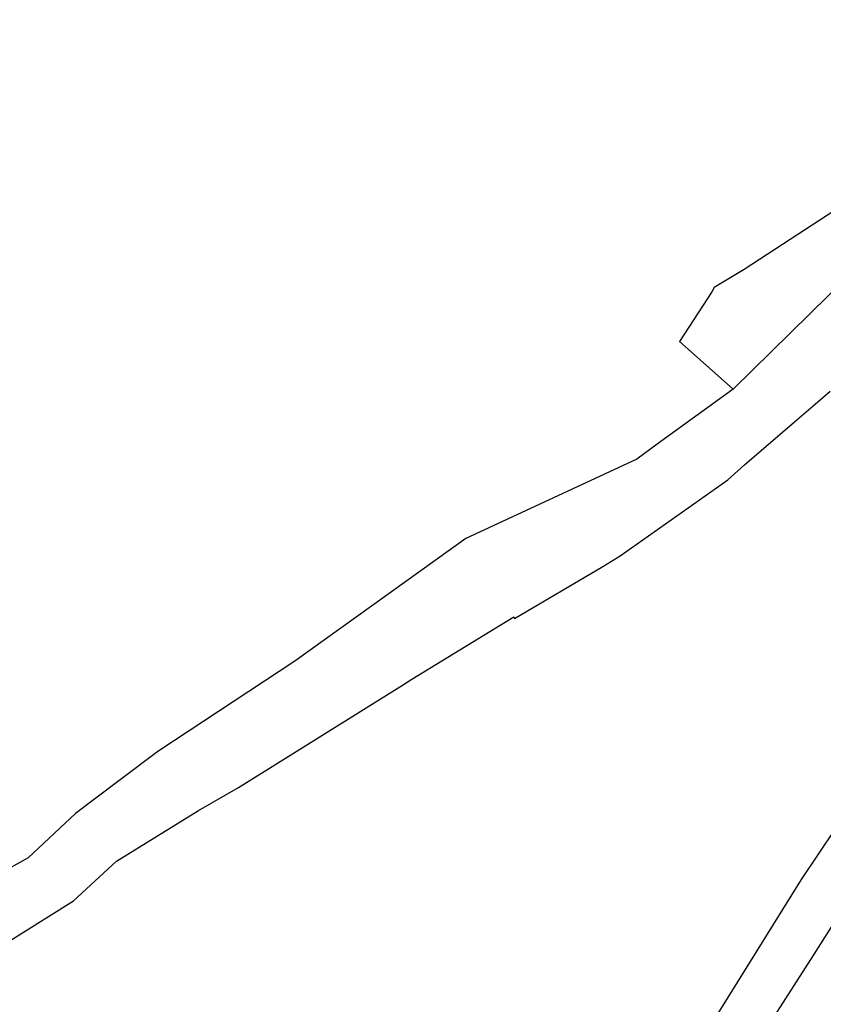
# Model space of a CAD drawing. Header units: metres. Extents: x -373 to 1321, y -1609 to 597.
# Tile 3 of 39: x 238 to 434, y -1076 to -836. Entities that reach past the tile are written whole.
import ezdxf

# ---------------------------------------------------------------- set-up
doc = ezdxf.new("R2010")
doc.units = ezdxf.units.M
doc.layers.add('AX_Flurstueck', color=7, linetype='Continuous', lineweight=18)

msp = doc.modelspace()

# ---------------------------------------------------------------- linework, layer by layer
at = {"layer": 'AX_Flurstueck', "color": 7, "linetype": 'Continuous', "lineweight": 25, "transparency": 33554687}
for points in [[(415.1, -1089.47, 0), (431.51, -1063.91, 0), (451.11, -1033.03, 0), (471.07, -1001.95, 0), (486.9, -977.03, 0), (503.36, -951.44, 0), (506.2, -945.3, 0), (506.42, -944.82, 0), (536.68, -897.25, 0), (541.33, -888.52, 0), (544.48, -882.46, 0), (551.78, -866.99, 0), (555.12, -860.32, 0), (559.9, -851.6, 0), (567.41, -839.66, 0), (562.84, -836.23, 0), (553.96, -847.94, 0)], [(553.96, -847.94, 0), (529.82, -886.64, 0), (523.89, -896.32, 0), (497.99, -938.72, 0), (496.84, -940.33, 0), (493.89, -944.42, 0), (498.76, -948.03, 0), (486.7, -966.94, 0), (445.68, -1031.26, 0), (440.88, -1027.06, 0), (428.41, -1045.58, 0), (401.97, -1088.11, 0)], [(442.34, -878.96, 0), (414.59, -897.06, 0), (407.26, -901.42, 0), (406.67, -902.46, 0)], [(439.81, -898.77, 0), (411.92, -926.16, 0), (393.41, -939.62, 0), (388.45, -943.23, 0), (346.8, -962.56, 0), (305.18, -992.4, 0), (271.89, -1014.44, 0), (262.4, -1021.56, 0), (251.86, -1029.47, 0), (240.29, -1040.33, 0), (225.15, -1048.76, 0)], [(406.67, -902.46, 0), (398.84, -914.6, 0), (411.92, -926.16, 0), (439.81, -898.77, 0)], [(227.05, -1066.06, 0), (239.19, -1058.43, 0), (251.37, -1050.78, 0), (261.8, -1041.1, 0), (281.76, -1028.76, 0), (291.5, -1023.2, 0), (331.41, -998.23, 0), (333.66, -996.82, 0), (358.49, -981.59, 0), (358.69, -982.06, 0), (380.18, -969.35, 0), (384.38, -966.79, 0), (410.56, -948.25, 0), (414.66, -944.65, 0), (422.74, -937.63, 0), (426.79, -934.14, 0), (432.48, -929.26, 0), (435.51, -926.66, 0)]]:
    msp.add_polyline3d(points, dxfattribs=at)

doc.saveas('drawing.dxf')
